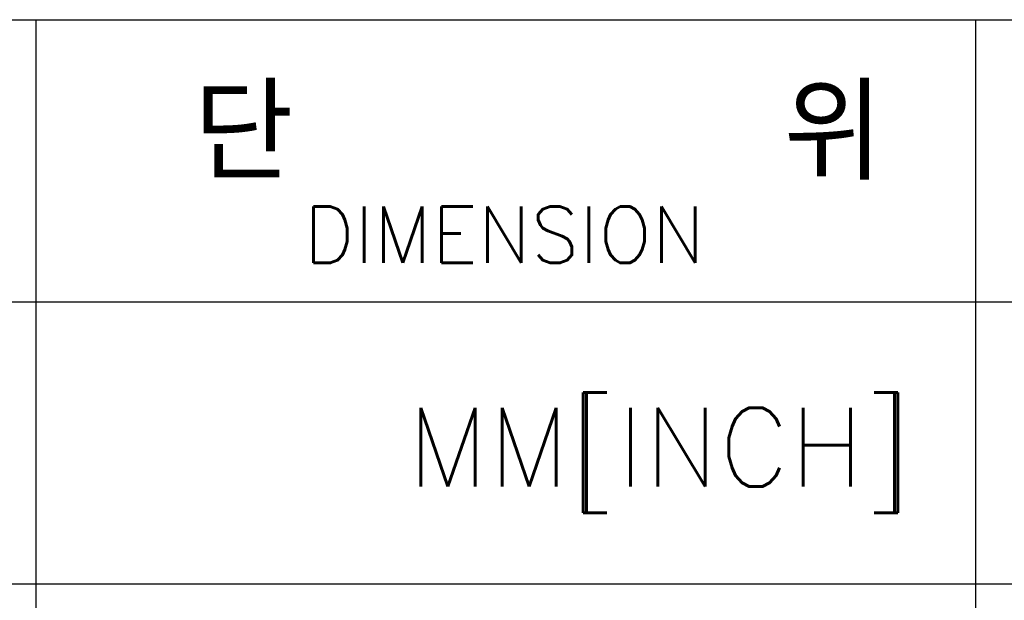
# Model space of a CAD drawing. Header units: millimetres. Extents: x 1095 to 2053, y 0 to 677.
# Tile 7 of 19: x 1712 to 1760, y 70 to 98. Entities that reach past the tile are written whole.
import ezdxf

# ---------------------------------------------------------------- set-up
doc = ezdxf.new("R2010")
doc.units = ezdxf.units.MM
doc.header["$LTSCALE"] = 0.3
doc.layers.add('AM_0', color=7, linetype='Continuous', lineweight=30)
doc.styles.add('WHGTXT', font='simplex', dxfattribs={"bigfont": 'whgtxt'})

# ---------------------------------------------------------------- blocks, each defined once
blk = doc.blocks.new('A$C759C226F')
for p, q in [((183.937, 34.239), (326.468, 34.239)), ((215.787, 7.963), (215.787, 34.239)), ((231.712, 7.963), (231.712, 34.239)), ((199.862, 29.462), (247.638, 29.462)), ((183.937, 24.684), (326.468, 24.684))]:
    blk.add_line(p, q)
at = {"style": 'WHGTXT'}
for s, height, p in [('단       위', 1.5925, (218.46, 31.526)), ('DIMENSION', 0.9555, (220.323, 30.119)), ('MM[INCH]', 1.3377, (222.079, 26.329))]:
    blk.add_text(s, height=height, dxfattribs=at).set_placement(p)

msp = doc.modelspace()

# ---------------------------------------------------------------- block references
at = {"layer": 'AM_0', "xscale": 2.864018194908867, "yscale": 2.864018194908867, "zscale": 2.864018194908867}
msp.add_blockref('A$C759C226F', (1094.963, 0), dxfattribs=at)

doc.saveas('drawing.dxf')
